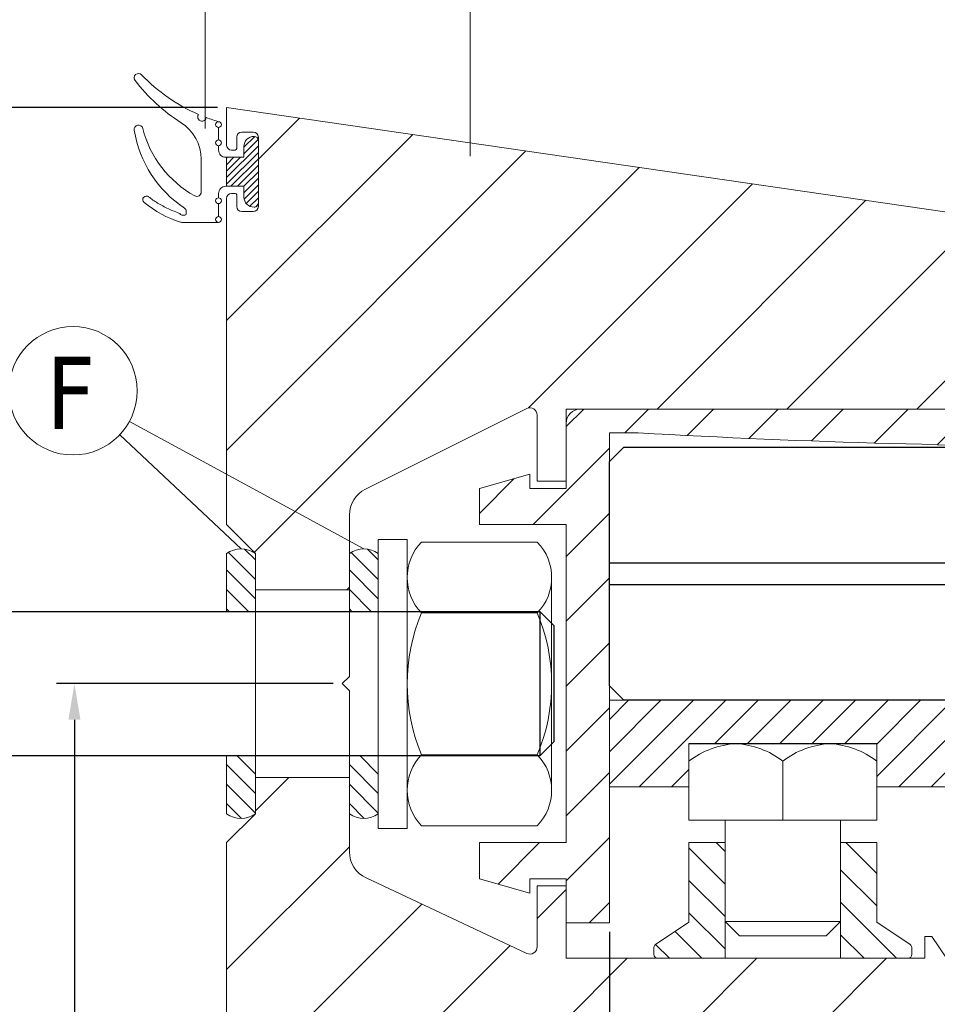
# Model space of a CAD drawing. Header units: millimetres. Extents: x 475 to 4940, y -52 to 2368.
# Tile 4 of 16: x 590 to 653, y 117 to 185. Entities that reach past the tile are written whole.
import ezdxf

# ---------------------------------------------------------------- set-up
doc = ezdxf.new("R2010")
doc.units = ezdxf.units.MM
doc.layers.get('0').update_dxf_attribs({"lineweight": 13})
for name, color, linetype, lineweight in [('DADO FLANGIATO M8', 3, 'Continuous', 9), ('FISSAGGIO M10', 73, 'Continuous', 13), ('GUARNIZIONI', 7, 'Continuous', 9), ('INDICATORI', 7, 'Continuous', 5), ('PENSILINA MINI', 8, 'Continuous', 9), ('PLASTICA REGISTRO TRIANGOLARE MEDIA 75.3', 6, 'Continuous', 9), ('Quote', 5, 'Continuous', 9), ('VITE M8X8', 117, 'Continuous', 9)]:
    doc.layers.add(name, color=color, linetype=linetype, lineweight=lineweight)
doc.layers.add('PLASTICA L PICCOLA', color=1, linetype='Continuous', lineweight=9, true_color=0xff0000)
doc.layers.add('VETRO', color=140, linetype='Continuous')
doc.styles.get("Standard").update_dxf_attribs({"font": 'TAHOMA.TTF'})
doc.styles.add('STANDARD-Tahoma', font='TAHOMA.TTF')
doc.dimstyles.new('Annotativa millimetri', dxfattribs={"dimscale": 0, "dimtxt": 5, "dimasz": 2.5, "dimexe": 1.25, "dimexo": 0.625, "dimtad": 1, "dimtoh": 1, "dimdec": 1, "dimtxsty": 'Standard', "dimcen": 2.5, "dimclrd": 256, "dimclre": 256, "dimclrt": 7, "dimadec": 0, "dimazin": 0, "dimtfac": 1, "dimtdec": 1, "dimtmove": 0, "dimatfit": 3, "dimfxl": 1, "dimarcsym": 0})

# ---------------------------------------------------------------- blocks, each defined once
blk = doc.blocks.new('*D10')
at = {"layer": 'Defpoints', "color": 0}
for p in [(604.266, 179.194), (582.149, 84.324), (604.251, 84.324)]:
    blk.add_point(p, dxfattribs=at)
at = {"layer": 'Quote', "lineweight": -2}
for p, q in [((603.641, 179.194), (580.899, 179.194)), ((582.149, 176.694), (582.149, 119.386)), ((582.149, 86.824), (582.149, 105.301)), ((603.626, 84.324), (580.899, 84.324))]:
    blk.add_line(p, q, dxfattribs=at)
at = {"layer": 'Quote'}
for points in [[(582.565, 176.694), (581.732, 176.694), (582.149, 179.194)], [(581.732, 86.824), (582.565, 86.824), (582.149, 84.324)]]:
    blk.add_solid(points, dxfattribs=at)
at = {"layer": 'Quote', "color": 7, "insert": (582.149, 112.344), "char_height": 5, "attachment_point": 5, "rotation": 90}
blk.add_mtext('94,9', dxfattribs=at)
blk = doc.blocks.new('*D11')
at = {"layer": 'Defpoints', "color": 0}
for p in [(593.737, 139.324), (612.266, 139.324), (604.251, 84.324)]:
    blk.add_point(p, dxfattribs=at)
at = {"layer": 'Quote', "lineweight": -2}
for p, q in [((611.641, 139.324), (592.487, 139.324)), ((593.737, 136.824), (593.737, 115.817)), ((593.737, 86.824), (593.737, 107.832)), ((603.626, 84.324), (592.487, 84.324))]:
    blk.add_line(p, q, dxfattribs=at)
at = {"layer": 'Quote'}
for points in [[(594.154, 136.824), (593.32, 136.824), (593.737, 139.324)], [(593.32, 86.824), (594.154, 86.824), (593.737, 84.324)]]:
    blk.add_solid(points, dxfattribs=at)
at = {"layer": 'Quote', "color": 7, "insert": (593.737, 111.824), "char_height": 5, "attachment_point": 5, "rotation": 90}
blk.add_mtext('55', dxfattribs=at)
blk = doc.blocks.new('*D13')
at = {"layer": 'Defpoints', "color": 0}
for p in [(630.766, 122.779), (714.649, 110.047), (630.766, 66.305)]:
    blk.add_point(p, dxfattribs=at)
at = {"layer": 'Quote', "lineweight": -2}
for p, q in [((630.766, 122.154), (630.766, 65.055)), ((714.649, 109.422), (714.649, 65.055)), ((633.266, 66.305), (661.837, 66.305)), ((712.149, 66.305), (675.897, 66.305))]:
    blk.add_line(p, q, dxfattribs=at)
at = {"layer": 'Quote'}
for points in [[(633.266, 66.722), (633.266, 65.888), (630.766, 66.305)], [(712.149, 65.888), (712.149, 66.722), (714.649, 66.305)]]:
    blk.add_solid(points, dxfattribs=at)
at = {"layer": 'Quote', "color": 7, "insert": (668.867, 66.305), "char_height": 5, "attachment_point": 5}
blk.add_mtext('83,9', dxfattribs=at)
blk = doc.blocks.new('*D21')
at = {"layer": 'Defpoints', "color": 0}
for p in [(604.266, 179.194), (571.674, 58.73), (606.841, 58.73)]:
    blk.add_point(p, dxfattribs=at)
at = {"layer": 'Quote', "lineweight": -2}
for p, q in [((603.641, 179.194), (570.424, 179.194)), ((571.674, 176.694), (571.674, 120.959)), ((571.674, 61.23), (571.674, 103.729)), ((606.216, 58.73), (570.424, 58.73))]:
    blk.add_line(p, q, dxfattribs=at)
at = {"layer": 'Quote'}
for points in [[(572.091, 176.694), (571.257, 176.694), (571.674, 179.194)], [(571.257, 61.23), (572.091, 61.23), (571.674, 58.73)]]:
    blk.add_solid(points, dxfattribs=at)
at = {"layer": 'Quote', "color": 7, "insert": (571.674, 112.344), "char_height": 5, "attachment_point": 5, "rotation": 90}
blk.add_mtext('120,5', dxfattribs=at)

msp = doc.modelspace()

# ---------------------------------------------------------------- hatches: boundary and pattern name
h = msp.add_hatch()
h.set_pattern_fill('ANSI31', color=256, scale=2, style=0)
h.set_pattern_definition([(45, (347.967, -11.034), (-4.49013, 4.49013), [])])
edge = h.paths.add_edge_path()
edge.add_line((606.266, 145.824), (606.266, 148.324))
edge.add_line((606.266, 148.324), (604.266, 150.324))
edge.add_line((604.266, 150.324), (604.266, 172.893))
edge.add_arc((604.616, 172.893), 0.35, 90.00004, 179.99996, ccw=False)
edge.add_line((604.616, 173.243), (604.866, 173.243))
edge.add_arc((604.866, 173.143), 0.1, 0.00008, 89.99992, ccw=False)
edge.add_line((604.966, 173.143), (604.966, 172.343))
edge.add_arc((605.316, 172.343), 0.35, 180.00005, 269.99995)
edge.add_line((605.316, 171.993), (606.116, 171.993))
edge.add_arc((606.116, 172.343), 0.35, 270.00004, 359.99996)
edge.add_line((606.466, 172.343), (606.466, 177.143))
edge.add_arc((606.116, 177.143), 0.35, 0.00002, 89.99998)
edge.add_line((606.116, 177.493), (605.316, 177.493))
edge.add_arc((605.316, 177.143), 0.35, 90.00001, 179.99999)
edge.add_line((604.966, 177.143), (604.966, 176.344))
edge.add_arc((604.866, 176.344), 0.1, 270.00003, 359.99997, ccw=False)
edge.add_line((604.866, 176.244), (604.616, 176.244))
edge.add_arc((604.616, 176.594), 0.35, 180.00007, 269.99993, ccw=False)
edge.add_line((604.266, 176.594), (604.266, 179.194))
edge.add_line((604.266, 179.194), (713.381, 163.355))
edge.add_arc((713.237, 162.365), 1, 0.50002, 81.74042, ccw=False)
edge.add_line((714.237, 162.374), (714.261, 159.627))
edge.add_arc((713.961, 159.624), 0.3, -90.00001, 0.50002, ccw=False)
edge.add_line((713.961, 159.324), (712.306, 159.324))
edge.add_arc((712.306, 159.674), 0.35, 180.00003, 270.00001, ccw=False)
edge.add_line((711.956, 159.674), (711.956, 159.924))
edge.add_arc((712.056, 159.924), 0.1, 90.00002, 180.00002, ccw=False)
edge.add_line((712.056, 160.024), (712.856, 160.024))
edge.add_arc((712.856, 160.374), 0.35, 270.00002, 360.00002)
edge.add_line((713.206, 160.374), (713.206, 161.174))
edge.add_arc((712.856, 161.174), 0.35, 0.00002, 90.00002)
edge.add_line((712.856, 161.524), (708.056, 161.524))
edge.add_arc((708.056, 161.174), 0.35, 90.00002, 180.00002)
edge.add_line((707.706, 161.174), (707.706, 160.374))
edge.add_arc((708.056, 160.374), 0.35, 180.00003, 270.00001)
edge.add_line((708.056, 160.024), (708.855, 160.024))
edge.add_arc((708.855, 159.924), 0.1, 0.00003, 90.00001, ccw=False)
edge.add_line((708.955, 159.924), (708.955, 159.674))
edge.add_arc((708.605, 159.674), 0.35, -89.99997, 0.00001, ccw=False)
edge.add_line((708.605, 159.324), (706.105, 159.322))
edge.add_arc((706.105, 159.022), 0.3, 90.00005, 180.00002)
edge.add_line((705.805, 159.022), (705.805, 158.324))
edge.add_line((705.805, 158.324), (627.766, 158.324))
edge.add_line((627.766, 158.324), (627.766, 153.324))
edge.add_line((627.766, 153.324), (625.766, 153.324))
edge.add_line((625.766, 153.324), (625.766, 157.912))
edge.add_arc((625.266, 157.912), 0.5, 360, 476.54593)
edge.add_line((625.043, 158.359), (613.872, 152.778))
edge.add_arc((614.766, 150.989), 2, 116.54593, 180)
edge.add_line((612.766, 150.989), (612.766, 145.824))
edge.add_line((612.766, 132.824), (612.766, 127.694))
edge.add_arc((614.766, 127.694), 2, 180, 244.86576)
edge.add_line((613.917, 125.883), (625.054, 120.658))
edge.add_arc((625.267, 121.111), 0.5, 244.86576, 360.00634)
edge.add_line((625.767, 121.111), (625.766, 125.324))
edge.add_line((625.766, 125.324), (627.766, 125.324))
edge.add_line((627.766, 125.324), (627.766, 120.324))
edge.add_line((627.766, 120.324), (652.584, 120.324))
edge.add_line((652.584, 120.324), (652.584, 121.824))
edge.add_line((652.584, 121.824), (653.084, 121.824))
edge.add_line((653.084, 121.824), (654.094, 120.324))
edge.add_line((654.094, 120.324), (676.375, 120.324))
edge.add_line((676.375, 120.324), (677.384, 121.824))
edge.add_line((677.384, 121.824), (677.884, 121.824))
edge.add_line((677.884, 121.824), (677.884, 120.324))
edge.add_line((677.884, 120.324), (697.884, 120.324))
edge.add_line((697.884, 120.324), (697.884, 121.824))
edge.add_line((697.884, 121.824), (698.384, 121.824))
edge.add_line((698.384, 121.824), (699.394, 120.324))
edge.add_line((699.394, 120.324), (699.394, 118.122))
edge.add_line((699.394, 118.122), (704.235, 118.122))
edge.add_line((704.235, 118.122), (704.287, 118.127))
edge.add_line((704.287, 118.127), (704.903, 118.235))
edge.add_line((704.903, 118.235), (704.985, 118.239))
edge.add_line((704.985, 118.239), (707.286, 118.009))
edge.add_arc((707.261, 117.76), 0.25, -90, 84.29294, ccw=False)
edge.add_line((707.261, 117.51), (707.261, 109.91))
edge.add_arc((707.261, 109.66), 0.25, -84.29294, 90, ccw=False)
edge.add_line((707.286, 109.411), (704.985, 109.181))
edge.add_line((704.985, 109.181), (704.903, 109.184))
edge.add_line((704.903, 109.184), (704.287, 109.293))
edge.add_line((704.287, 109.293), (704.235, 109.297))
edge.add_line((704.235, 109.297), (699.394, 109.297))
edge.add_line((699.394, 109.297), (699.399, 107.095))
edge.add_line((699.399, 107.095), (604.251, 84.324))
edge.add_line((604.251, 84.324), (604.262, 128.325))
edge.add_line((604.262, 128.325), (606.266, 130.324))
edge.add_line((606.266, 130.324), (606.266, 132.824))
edge.add_line((612.766, 132.824), (606.266, 132.824))
edge.add_line((612.766, 145.824), (606.266, 145.824))
h = msp.add_hatch()
h.set_pattern_fill('ANSI31', color=256, scale=2, style=0)
edge = h.paths.add_edge_path()
edge.add_line((706.588, 131.798), (706.588, 134.198))
edge.add_arc((707.088, 134.198), 0.5, 90, 180.00001, ccw=False)
edge.add_line((707.088, 134.698), (708.688, 134.698))
edge.add_arc((708.688, 134.348), 0.35, 0.00008, 89.9999, ccw=False)
edge.add_line((709.038, 134.348), (709.038, 134.098))
edge.add_arc((708.938, 134.098), 0.1, 270.00018, 359.99993, ccw=False)
edge.add_line((708.938, 133.998), (708.138, 133.998))
edge.add_arc((708.138, 133.648), 0.35, 90.00008, 179.99996)
edge.add_line((707.788, 133.648), (707.788, 132.848))
edge.add_arc((708.138, 132.848), 0.35, 180.00006, 269.99992)
edge.add_line((708.138, 132.498), (712.938, 132.498))
edge.add_arc((712.938, 132.848), 0.35, 270.00008, 359.99997)
edge.add_line((713.288, 132.848), (713.288, 133.648))
edge.add_arc((712.938, 133.648), 0.35, 0.00006, 89.99994)
edge.add_line((712.938, 133.998), (712.139, 133.998))
edge.add_arc((712.139, 134.098), 0.1, 180.00005, 269.99986, ccw=False)
edge.add_line((712.039, 134.098), (712.039, 134.348))
edge.add_arc((712.389, 134.348), 0.35, 90.00005, 179.99996, ccw=False)
edge.add_line((712.389, 134.698), (714.149, 134.698))
edge.add_arc((714.149, 134.198), 0.5, -0.00005, 90.00008, ccw=False)
edge.add_line((714.649, 134.198), (714.649, 109.089))
edge.add_arc((711.649, 109.089), 3, -65.81508, 0, ccw=False)
edge.add_line((712.879, 106.352), (685.638, 94.118))
edge.add_arc((685.433, 94.574), 0.5, 204.18487, 294.18488, ccw=False)
edge.add_line((684.977, 94.369), (684.69, 95.008))
edge.add_arc((684.416, 94.885), 0.3, 24.18495, 114.18498)
edge.add_line((684.293, 95.159), (683.016, 94.585))
edge.add_arc((682.893, 94.859), 0.3, 204.1849, 294.18486, ccw=False)
edge.add_line((682.62, 94.736), (681.718, 96.743))
edge.add_line((681.718, 96.743), (680.312, 97.818))
edge.add_arc((680.494, 98.056), 0.3, 114.18499, 232.59837, ccw=False)
edge.add_line((680.371, 98.33), (680.899, 98.567))
edge.add_line((680.899, 98.567), (680.197, 100.129))
edge.add_arc((679.741, 99.924), 0.5, 24.18488, 103.45911)
edge.add_line((679.625, 100.41), (668.314, 97.703))
edge.add_line((668.314, 97.703), (667.711, 98.073))
edge.add_line((667.711, 98.073), (667.342, 97.471))
edge.add_line((667.342, 97.471), (661.808, 96.146))
edge.add_arc((661.924, 95.66), 0.5, 103.45909, 204.1849)
edge.add_line((661.468, 95.455), (663.567, 90.783))
edge.add_line((663.567, 90.783), (664.094, 91.02))
edge.add_arc((664.217, 90.746), 0.3, -4.22849, 114.18485, ccw=False)
edge.add_line((664.517, 90.724), (664.386, 88.959))
edge.add_line((664.386, 88.959), (665.287, 86.952))
edge.add_arc((665.014, 86.829), 0.3, -65.81501, 24.18484, ccw=False)
edge.add_line((665.137, 86.555), (663.859, 85.982))
edge.add_arc((663.982, 85.708), 0.3, 114.18494, 204.18485)
edge.add_line((663.709, 85.585), (663.995, 84.946))
edge.add_arc((663.539, 84.742), 0.5, -65.81497, 24.1849, ccw=False)
edge.add_line((663.744, 84.286), (606.841, 58.73))
edge.add_line((606.841, 58.73), (606.227, 60.099))
edge.add_arc((606.5, 60.222), 0.3, 114.18494, 204.18491, ccw=False)
edge.add_line((606.377, 60.495), (661.821, 85.395))
edge.add_arc((661.698, 85.669), 0.3, 294.18505, 384.18487)
edge.add_line((661.972, 85.792), (661.603, 86.613))
edge.add_arc((661.877, 86.735), 0.3, 114.18494, 204.18495, ccw=False)
edge.add_line((661.754, 87.009), (662.757, 87.46))
edge.add_arc((662.634, 87.733), 0.3, 294.1849, 384.18485)
edge.add_line((662.908, 87.856), (659.183, 96.149))
edge.add_arc((660.096, 96.559), 1, 103.45904, 204.1849, ccw=False)
edge.add_line((659.863, 97.532), (680.817, 102.547))
edge.add_arc((680.887, 102.255), 0.3, 24.18493, 103.45916, ccw=False)
edge.add_line((681.161, 102.378), (683.524, 97.115))
edge.add_arc((683.798, 97.238), 0.3, 204.18497, 294.18495)
edge.add_line((683.921, 96.964), (684.924, 97.415))
edge.add_arc((685.047, 97.141), 0.3, 24.18485, 114.18486, ccw=False)
edge.add_line((685.321, 97.264), (685.689, 96.443))
edge.add_arc((685.963, 96.566), 0.3, 204.18493, 294.18496)
edge.add_line((686.086, 96.293), (708.867, 106.524))
edge.add_arc((708.744, 106.797), 0.3, 294.18483, 450.00004)
edge.add_line((708.744, 107.097), (700.595, 107.097))
edge.add_line((700.595, 107.097), (700.595, 107.997))
edge.add_arc((700.295, 107.997), 0.3, 360, 450.00004)
edge.add_line((700.295, 108.297), (699.595, 108.297))
edge.add_line((699.595, 108.297), (699.595, 108.691))
edge.add_line((699.595, 108.691), (700.579, 109.336))
edge.add_arc((700.744, 109.085), 0.3, 44.99997, 123.23599, ccw=False)
edge.add_arc((701.168, 109.509), 0.3, 225.00003, 315.00006)
edge.add_arc((701.592, 109.085), 0.3, 44.99997, 134.99994, ccw=False)
edge.add_arc((702.017, 109.509), 0.3, 225.00003, 315.00004)
edge.add_arc((702.441, 109.085), 0.3, 45, 134.99996, ccw=False)
edge.add_arc((702.865, 109.509), 0.3, 225, 315.00005)
edge.add_arc((703.289, 109.085), 0.3, 45.00003, 134.99994, ccw=False)
edge.add_arc((703.714, 109.509), 0.3, 224.99999, 314.99999)
edge.add_line((703.926, 109.297), (704.138, 109.385))
edge.add_arc((704.138, 109.085), 0.3, 0.00004, 90, ccw=False)
edge.add_line((704.438, 109.085), (704.438, 108.297))
edge.add_line((704.438, 108.297), (712.349, 108.297))
edge.add_arc((712.349, 108.797), 0.5, 270.00003, 359.99997)
edge.add_line((712.849, 108.797), (712.849, 119.122))
edge.add_arc((712.449, 119.122), 0.4, 0.00003, 180)
edge.add_line((712.049, 119.122), (704.438, 119.122))
edge.add_line((704.438, 119.122), (704.438, 118.334))
edge.add_arc((704.138, 118.334), 0.3, -90, 0.00002, ccw=False)
edge.add_line((704.138, 118.034), (703.926, 118.122))
edge.add_arc((703.714, 117.91), 0.3, 45, 134.99997)
edge.add_arc((703.289, 118.334), 0.3, 224.99997, 315.00003, ccw=False)
edge.add_arc((702.865, 117.91), 0.3, 45.00003, 135)
edge.add_arc((702.441, 118.334), 0.3, 225, 315, ccw=False)
edge.add_arc((702.017, 117.91), 0.3, 45, 135.00004)
edge.add_arc((701.592, 118.334), 0.3, 225.00004, 314.99995, ccw=False)
edge.add_arc((701.168, 117.91), 0.3, 44.99997, 135.00002)
edge.add_arc((700.744, 118.334), 0.3, 236.7641, 314.99997, ccw=False)
edge.add_line((700.579, 118.084), (699.53, 118.771))
edge.add_arc((699.694, 119.022), 0.3, 89.99988, 236.76402, ccw=False)
edge.add_line((699.694, 119.322), (700.295, 119.322))
edge.add_arc((700.295, 119.622), 0.3, 270.00004, 359.99631)
edge.add_line((700.595, 119.622), (700.595, 120.322))
edge.add_line((700.595, 120.322), (712.549, 120.322))
edge.add_arc((712.549, 120.622), 0.3, 270.00007, 360.00002)
edge.add_line((712.849, 120.622), (712.849, 130.998))
edge.add_arc((712.549, 130.998), 0.3, 0.00004, 90)
edge.add_line((712.549, 131.298), (711.094, 131.298))
edge.add_line((711.094, 131.298), (710.894, 131.498))
edge.add_line((710.894, 131.498), (710.694, 131.298))
edge.add_line((710.694, 131.298), (708.944, 131.298))
edge.add_line((708.944, 131.298), (708.644, 131.598))
edge.add_line((708.644, 131.598), (708.344, 131.298))
edge.add_line((708.344, 131.298), (707.088, 131.298))
edge.add_arc((707.088, 131.798), 0.5, 180.00004, 269.99997, ccw=False)
at = {"layer": 'DADO FLANGIATO M8'}
h = msp.add_hatch(dxfattribs=at)
h.set_pattern_fill('ANSI31', color=256, scale=0.5, angle=90, style=0)
h.set_pattern_definition([(135, (1117.8258, 295.2195), (-1.122532, -1.122532), [])])
h.paths.add_polyline_path([(633.967, 121.285), (636.267, 122.821), (636.267, 128.32), (638.767, 128.321), (638.767, 120.324), (634.135, 120.324, 0.745181), (634.219, 120.811, -0.210261), (634.002, 120.816, -0.58341)])
h.paths.add_polyline_path([(646.767, 120.324), (646.767, 128.323), (649.267, 128.324), (649.267, 122.821), (651.567, 121.285, -0.589752), (651.527, 120.814, -0.196777), (651.322, 120.807, 0.798306), (651.432, 120.324)])
h.paths.add_polyline_path([(651.432, 120.323, -0.798306), (651.322, 120.807, 0.196777), (651.527, 120.814, -0.825541)])
h.paths.add_polyline_path([(651.432, 120.323, 0.825541), (651.527, 120.814, 0.589752), (651.567, 121.285), (651.687, 121.205), (651.687, 120.324)])
h.paths.add_polyline_path([(634.061, 120.326, -0.74529), (634.002, 120.816, 0.210261), (634.219, 120.811, -0.745181), (634.135, 120.324), (634.09, 120.324)])
h.paths.add_polyline_path([(633.847, 120.34), (633.847, 121.205), (633.967, 121.285, 0.58341), (634.002, 120.816, 0.74529), (634.061, 120.326)])
at = {"layer": 'GUARNIZIONI'}
h = msp.add_hatch(dxfattribs=at)
h.set_pattern_fill('ANSI31', color=256, scale=0.1, angle=180, style=0, pattern_type=2)
h.set_pattern_definition([(225, (651.79768, 294.6083), (-0.2245064, 0.2245064), [])])
h.paths.add_polyline_path([(604.266, 173.743), (604.266, 175.743), (605.466, 175.743), (605.466, 176.493), (605.466, 176.509), (605.467, 176.525), (605.468, 176.54), (605.469, 176.556), (605.471, 176.572), (605.473, 176.588), (605.475, 176.605), (605.478, 176.621), (605.481, 176.637), (605.485, 176.653), (605.489, 176.67), (605.493, 176.686), (605.498, 176.702), (605.503, 176.719), (605.509, 176.735), (605.515, 176.751), (605.522, 176.767), (605.529, 176.783), (605.536, 176.799), (605.544, 176.815), (605.553, 176.831), (605.561, 176.846), (605.571, 176.861), (605.58, 176.876), (605.59, 176.891), (605.601, 176.906), (605.611, 176.92), (605.623, 176.935), (605.634, 176.948), (605.646, 176.962), (605.658, 176.975), (605.671, 176.988), (605.684, 177.001), (605.697, 177.013), (605.711, 177.025), (605.725, 177.037), (605.739, 177.048), (605.753, 177.059), (605.768, 177.069), (605.783, 177.079), (605.798, 177.089), (605.813, 177.098), (605.829, 177.107), (605.845, 177.115), (605.86, 177.123), (605.876, 177.131), (605.892, 177.138), (605.908, 177.144), (605.925, 177.15), (605.941, 177.156), (605.957, 177.161), (605.973, 177.166), (605.99, 177.171), (606.006, 177.175), (606.022, 177.178), (606.039, 177.182), (606.055, 177.184), (606.071, 177.187), (606.087, 177.189), (606.103, 177.191), (606.119, 177.192), (606.135, 177.193), (606.151, 177.193), (606.166, 177.193), (606.173, 177.193), (606.179, 177.193), (606.186, 177.193), (606.193, 177.192), (606.2, 177.191), (606.207, 177.191), (606.214, 177.19), (606.221, 177.188), (606.228, 177.187), (606.235, 177.185), (606.242, 177.184), (606.249, 177.182), (606.256, 177.18), (606.263, 177.177), (606.27, 177.175), (606.276, 177.172), (606.283, 177.169), (606.29, 177.166), (606.297, 177.163), (606.304, 177.16), (606.311, 177.156), (606.317, 177.153), (606.324, 177.149), (606.33, 177.144), (606.337, 177.14), (606.343, 177.136), (606.349, 177.131), (606.355, 177.126), (606.361, 177.121), (606.367, 177.116), (606.373, 177.111), (606.378, 177.105), (606.384, 177.1), (606.389, 177.094), (606.394, 177.088), (606.399, 177.082), (606.404, 177.076), (606.408, 177.07), (606.413, 177.064), (606.417, 177.058), (606.421, 177.051), (606.425, 177.044), (606.429, 177.038), (606.433, 177.031), (606.436, 177.024), (606.439, 177.018), (606.442, 177.011), (606.445, 177.004), (606.448, 176.997), (606.45, 176.99), (606.452, 176.983), (606.454, 176.976), (606.456, 176.969), (606.458, 176.962), (606.46, 176.955), (606.461, 176.948), (606.462, 176.941), (606.463, 176.934), (606.464, 176.927), (606.465, 176.92), (606.465, 176.913), (606.466, 176.907), (606.466, 176.9), (606.466, 176.893), (606.466, 172.593), (606.466, 172.587), (606.466, 172.58), (606.465, 172.573), (606.465, 172.566), (606.464, 172.56), (606.463, 172.553), (606.462, 172.546), (606.461, 172.539), (606.46, 172.532), (606.458, 172.525), (606.456, 172.518), (606.454, 172.511), (606.452, 172.504), (606.45, 172.497), (606.448, 172.49), (606.445, 172.483), (606.442, 172.476), (606.439, 172.469), (606.436, 172.462), (606.433, 172.456), (606.429, 172.449), (606.425, 172.442), (606.421, 172.436), (606.417, 172.429), (606.413, 172.423), (606.408, 172.417), (606.404, 172.41), (606.399, 172.404), (606.394, 172.398), (606.389, 172.392), (606.384, 172.387), (606.378, 172.381), (606.373, 172.376), (606.367, 172.371), (606.361, 172.365), (606.355, 172.36), (606.349, 172.356), (606.343, 172.351), (606.337, 172.347), (606.33, 172.342), (606.324, 172.338), (606.317, 172.334), (606.311, 172.33), (606.304, 172.327), (606.297, 172.323), (606.29, 172.32), (606.283, 172.317), (606.276, 172.314), (606.27, 172.312), (606.263, 172.309), (606.256, 172.307), (606.249, 172.305), (606.242, 172.303), (606.235, 172.301), (606.228, 172.3), (606.221, 172.298), (606.214, 172.297), (606.207, 172.296), (606.2, 172.295), (606.193, 172.295), (606.186, 172.294), (606.179, 172.294), (606.173, 172.293), (606.166, 172.293), (606.151, 172.294), (606.135, 172.294), (606.119, 172.295), (606.103, 172.296), (606.087, 172.298), (606.071, 172.3), (606.055, 172.302), (606.039, 172.305), (606.022, 172.308), (606.006, 172.312), (605.99, 172.316), (605.973, 172.32), (605.957, 172.325), (605.941, 172.331), (605.925, 172.336), (605.908, 172.343), (605.892, 172.349), (605.876, 172.356), (605.86, 172.364), (605.845, 172.372), (605.829, 172.38), (605.813, 172.389), (605.798, 172.398), (605.783, 172.407), (605.768, 172.417), (605.753, 172.428), (605.739, 172.439), (605.725, 172.45), (605.711, 172.461), (605.697, 172.473), (605.684, 172.486), (605.671, 172.498), (605.658, 172.511), (605.646, 172.525), (605.634, 172.538), (605.623, 172.552), (605.611, 172.566), (605.601, 172.581), (605.59, 172.595), (605.58, 172.61), (605.571, 172.625), (605.561, 172.641), (605.553, 172.656), (605.544, 172.672), (605.536, 172.688), (605.529, 172.704), (605.522, 172.72), (605.515, 172.736), (605.509, 172.752), (605.503, 172.768), (605.498, 172.784), (605.493, 172.801), (605.489, 172.817), (605.485, 172.833), (605.481, 172.85), (605.478, 172.866), (605.475, 172.882), (605.473, 172.898), (605.471, 172.914), (605.469, 172.93), (605.468, 172.946), (605.467, 172.962), (605.466, 172.978), (605.466, 172.993), (605.466, 173.743)], flags=0)
h = msp.add_hatch(dxfattribs=at)
h.set_pattern_fill('ANSI31', color=256, scale=0.3, angle=270, style=0)
h.set_pattern_definition([(315, (-116.1039, 204.813), (0.6735192, 0.6735192), [])])
h.paths.add_polyline_path([(606.266, 148.324), (606.266, 144.324), (604.266, 144.324), (604.266, 148.324, -0.327803)])
h.paths.add_polyline_path([(606.266, 134.324), (606.266, 130.324, -0.327803), (604.266, 130.324), (604.266, 134.324)])
h = msp.add_hatch(dxfattribs=at)
h.set_pattern_fill('ANSI31', color=256, scale=0.3, angle=270, style=0)
h.set_pattern_definition([(315, (-107.6039, 204.813), (0.6735192, 0.6735192), [])])
h.paths.add_polyline_path([(614.766, 148.324), (614.766, 144.324), (612.766, 144.324), (612.766, 148.324, -0.327803)])
h.paths.add_polyline_path([(614.766, 134.324), (614.766, 130.324, -0.327803), (612.766, 130.324), (612.766, 134.324)])
at = {"layer": 'PLASTICA L PICCOLA'}
h = msp.add_hatch(dxfattribs=at)
h.set_pattern_fill('ANSI31', color=256, style=0)
h.set_pattern_definition([(45, (356.3467, 24.882), (-2.245064, 2.245064), [])])
edge = h.paths.add_edge_path()
edge.add_line((630.766, 156.675), (632.763, 156.675))
edge.add_arc((667.727, 780.113), 624.417, 266.790011, 273.196376)
edge.add_arc((702.516, 157.166), 0.5, 273.19739, 359.99999)
edge.add_line((703.016, 157.166), (703.016, 158.319))
edge.add_line((703.016, 158.319), (628.767, 158.324))
edge.add_arc((628.764, 157.326), 0.999, 89.83326, 179.98529)
edge.add_line((627.766, 157.326), (627.766, 152.827))
edge.add_line((627.766, 152.827), (625.266, 152.827))
edge.add_line((625.266, 152.827), (625.266, 153.827))
edge.add_line((625.266, 153.827), (621.766, 152.827))
edge.add_line((621.766, 152.827), (621.766, 150.327))
edge.add_line((621.766, 150.327), (627.766, 150.327))
edge.add_line((627.766, 150.327), (627.766, 128.325))
edge.add_line((627.766, 128.325), (621.766, 128.325))
edge.add_line((621.766, 128.325), (621.766, 125.825))
edge.add_line((621.766, 125.825), (625.266, 124.825))
edge.add_line((625.266, 124.825), (625.266, 125.825))
edge.add_line((625.266, 125.825), (627.766, 125.825))
edge.add_line((627.766, 125.825), (627.766, 122.779))
edge.add_line((627.766, 122.779), (630.766, 122.779))
edge.add_line((630.766, 122.779), (630.766, 156.675))
at = {"layer": 'PLASTICA REGISTRO TRIANGOLARE MEDIA 75.3'}
h = msp.add_hatch(dxfattribs=at)
h.set_pattern_fill('ANSI31', color=256, scale=0.5, style=0)
h.paths.add_polyline_path([(654.766, 138.174), (654.766, 132.174), (649.266, 132.174), (649.266, 135.174), (636.266, 135.174), (636.266, 132.174), (630.766, 132.174), (630.766, 138.174)])
h.paths.add_polyline_path([(700.066, 132.174), (697.066, 132.174), (697.066, 138.174), (700.066, 138.174)])

# ---------------------------------------------------------------- linework, layer by layer
for p, q in [((602.774, 193.723, -407.663), (602.774, 177.735, -407.663)), ((621.116, 193.723, -407.663), (621.116, 175.827, -407.663)), ((597.542, 157.467, -407.663), (613.761, 148.652, -407.663)), ((605.27, 148.652, -407.663), (596.875, 156.545, -407.663))]:
    msp.add_line(p, q)
at = {"layer": 'DADO FLANGIATO M8', "elevation": -407.663}
msp.add_lwpolyline([(646.766, 128.324), (649.267, 128.324), (649.267, 122.821), (651.571, 121.282, -0.248994), (651.687, 121.057), (651.687, 120.588, -0.413219), (651.443, 120.324), (634.09, 120.324), (634.061, 120.326, -0.374493), (633.847, 120.588), (633.847, 121.057, -0.248989), (633.963, 121.282), (636.267, 122.821)], format="xyb", dxfattribs=at)
for points in [[(636.267, 122.821), (636.267, 128.324), (638.766, 128.324)], [(638.767, 120.324), (638.767, 128.324)], [(646.767, 120.324), (646.767, 128.323)]]:
    msp.add_lwpolyline(points, dxfattribs=at)
at = {"layer": 'FISSAGGIO M10'}
msp.add_line((626.766, 131.944, -407.663), (626.766, 146.666, -407.663), dxfattribs=at)
at = {"layer": 'FISSAGGIO M10', "linetype": 'ByBlock', "lineweight": -2}
for p, q in [((497.936, 144.324, -407.663), (625.936, 144.324, -407.663)), ((625.936, 134.324, -407.663), (497.936, 134.324, -407.663))]:
    msp.add_line(p, q, dxfattribs=at)
at = {"layer": 'FISSAGGIO M10'}
msp.add_lwpolyline([(614.766, 149.305), (614.766, 129.305), (616.766, 129.305), (616.766, 149.305)], close=True, dxfattribs=at)
for points in [[(617.766, 149.12, 0.407541), (617.766, 144.212, -0.407541)], [(617.766, 134.398), (625.766, 134.398, 0.203771), (625.766, 144.212), (617.766, 144.212, 0.203771)]]:
    msp.add_lwpolyline(points, format="xyb", close=True, dxfattribs=at)
for points in [[(625.766, 144.212, 0.407541), (625.766, 149.12), (617.766, 149.12)], [(617.766, 134.398, 0.407541), (617.766, 129.49), (625.766, 129.49, 0.407541), (625.766, 134.398)]]:
    msp.add_lwpolyline(points, format="xyb", dxfattribs=at)
at = {"layer": 'FISSAGGIO M10', "linetype": 'ByBlock', "lineweight": -2}
msp.add_lwpolyline([(626.936, 143.324), (625.936, 144.324), (625.936, 134.324), (626.936, 135.324)], close=True, dxfattribs=at)
at = {"layer": 'FISSAGGIO M10'}
msp.add_polyline3d([(616.766, 144.212, -407.663), (616.766, 146.666, -407.663), (616.766, 131.944, -407.663)], dxfattribs=at)
at = {"layer": 'GUARNIZIONI', "elevation": -407.663}
for points in [[(603.764, 178.198, -0.019793), (602.862, 178.495, -1.249428), (602.319, 178.714, -0.100892), (598.383, 181.451, 0.948964), (597.929, 181.06, 0.086545), (601.123, 178.138, -0.25605), (602.509, 175.61), (602.509, 175.61), (602.509, 173.342, -0.570725), (602.064, 173.079, -0.207461), (598.464, 177.737, 0.957196), (597.875, 177.615, 0.209102), (601.354, 172.23, -0.251604), (601.466, 172.022), (601.466, 171.842, -0.40996), (601.366, 171.743), (601.366, 171.743), (601.166, 171.743), (601.166, 171.743, -0.255513), (601.082, 171.789, 0.161143), (600.96, 171.888), (600.865, 171.924), (600.757, 171.966), (600.65, 172.008), (600.545, 172.051), (600.441, 172.095), (600.339, 172.14), (600.238, 172.186), (600.139, 172.232), (600.042, 172.279), (599.947, 172.327), (599.853, 172.376), (599.761, 172.425), (599.67, 172.475), (599.582, 172.526), (599.495, 172.577), (599.41, 172.629), (599.328, 172.682), (599.247, 172.735), (599.168, 172.789), (599.091, 172.843), (599.016, 172.898), (598.943, 172.953), (598.873, 173.009, 0.995684), (598.558, 172.621, 0.095029), (601.075, 171.257, 0.076834), (601.166, 171.243), (603.709, 171.243)], [(603.709, 176.543), (603.709, 176.243, 0.414214), (604.209, 175.743), (604.266, 175.743), (604.266, 173.743), (604.209, 173.743, 0.414214), (603.709, 173.243), (603.709, 172.943)]]:
    msp.add_lwpolyline(points, format="xyb", dxfattribs=at)
for points in [[(603.709, 177.806), (603.709, 176.943)], [(606.466, 172.593), (606.466, 176.893)], [(603.709, 172.543), (603.709, 171.643)]]:
    msp.add_lwpolyline(points, dxfattribs=at)
at = {"layer": 'GUARNIZIONI', "linetype": 'Continuous', "elevation": -407.663}
msp.add_lwpolyline([(606.166, 172.293, -0.414214), (605.466, 172.993), (605.466, 172.993), (605.466, 173.743), (604.266, 173.743), (604.266, 175.743), (605.466, 175.743), (605.466, 176.493), (605.466, 176.493, -0.414214), (606.166, 177.193, -0.414213), (606.466, 176.893), (606.466, 172.593, -0.414214), (606.166, 172.293)], format="xyb", dxfattribs=at)
at = {"layer": 'GUARNIZIONI', "color": 0, "elevation": -407.663}
for points in [[(606.266, 148.324, 0.327803), (604.266, 148.324), (604.266, 144.324), (606.266, 144.324), (606.266, 148.324)], [(614.766, 148.324, 0.327803), (612.766, 148.324), (612.766, 144.324), (614.766, 144.324), (614.766, 148.324)], [(606.266, 130.324, -0.327803), (604.266, 130.324), (604.266, 134.324), (606.266, 134.324), (606.266, 130.324)], [(614.766, 130.324, -0.327803), (612.766, 130.324), (612.766, 134.324), (614.766, 134.324), (614.766, 130.324)]]:
    msp.add_lwpolyline(points, format="xyb", dxfattribs=at)
at = {"layer": 'GUARNIZIONI'}
for centre in [(603.709, 178.006, -407.663), (603.709, 176.743, -407.663), (603.709, 172.743, -407.663), (603.709, 171.443, -407.663)]:
    msp.add_circle(centre, 0.2, dxfattribs=at)
at = {"layer": 'INDICATORI', "color": 0}
msp.add_circle((593.639, 159.588, -407.663), 4.442, dxfattribs=at)
at = {"layer": 'PENSILINA MINI'}
for p, q in [((612.766, 145.824, -815.325), (606.266, 145.824, -815.325)), ((612.766, 132.824, -815.325), (606.266, 132.824, -815.325))]:
    msp.add_line(p, q, dxfattribs=at)
for points in [[(604.251, 84.324), (604.262, 128.325), (606.266, 130.324), (606.266, 148.324), (604.266, 150.324), (604.266, 172.893, -0.414213), (604.616, 173.243), (604.866, 173.243, -0.414213), (604.966, 173.143), (604.966, 172.343, 0.414213), (605.316, 171.993), (606.116, 171.993, 0.414213), (606.466, 172.343), (606.466, 177.143, 0.414213), (606.116, 177.493), (605.316, 177.493, 0.414213), (604.966, 177.143), (604.966, 176.344, -0.414213), (604.866, 176.244), (604.616, 176.244, -0.414213), (604.266, 176.594), (604.266, 179.194), (713.381, 163.355, -0.370112)], [(606.266, 145.824), (606.266, 148.324), (604.266, 150.324), (604.266, 172.893, -0.414213), (604.616, 173.243), (604.866, 173.243, -0.414213), (604.966, 173.143), (604.966, 172.343, 0.414213), (605.316, 171.993), (606.116, 171.993, 0.414213), (606.466, 172.343), (606.466, 177.143, 0.414213), (606.116, 177.493), (605.316, 177.493, 0.414213), (604.966, 177.143), (604.966, 176.344, -0.414213), (604.866, 176.244), (604.616, 176.244, -0.414213), (604.266, 176.594), (604.266, 179.194), (713.381, 163.355, -0.370112)], [(705.805, 158.324), (627.766, 158.324), (627.766, 153.324), (625.766, 153.324), (625.766, 157.912, 0.557427), (625.043, 158.359), (613.872, 152.778, 0.284169), (612.766, 150.989), (612.766, 139.824), (612.266, 139.324), (612.766, 138.824), (612.766, 127.694, 0.290838), (613.917, 125.883), (625.054, 120.658, 0.549417), (625.767, 121.111), (625.766, 125.324), (627.766, 125.324), (627.766, 120.324), (652.584, 120.324), (652.584, 121.824), (653.084, 121.824), (654.094, 120.324)], [(705.805, 158.324), (627.766, 158.324), (627.766, 153.324), (625.766, 153.324), (625.766, 157.912, 0.557427), (625.043, 158.359), (613.872, 152.778, 0.284169), (612.766, 150.989), (612.766, 145.824)], [(612.766, 132.824), (612.766, 127.694, 0.290838), (613.917, 125.883), (625.054, 120.658, 0.549417), (625.767, 121.111), (625.766, 125.324), (627.766, 125.324), (627.766, 120.324), (652.584, 120.324), (652.584, 121.824), (653.084, 121.824), (654.094, 120.324)]]:
    msp.add_lwpolyline(points, format="xyb", dxfattribs=at)
msp.add_lwpolyline([(604.251, 84.324), (604.262, 128.325), (606.266, 130.324), (606.266, 132.824)], dxfattribs=at)
at = {"layer": 'PLASTICA L PICCOLA'}
msp.add_lwpolyline([(630.766, 156.675), (632.763, 156.675, 0.02796), (702.544, 156.667, 0.397961), (703.016, 157.166), (703.016, 158.319), (628.767, 158.324, 0.414991), (627.766, 157.326), (627.766, 152.827), (625.266, 152.827), (625.266, 153.827), (621.766, 152.827), (621.766, 150.327), (627.766, 150.327), (627.766, 128.325), (621.766, 128.325), (621.766, 125.825), (625.266, 124.825), (625.266, 125.825), (627.766, 125.825), (627.766, 122.779), (630.766, 122.779)], format="xyb", close=True, dxfattribs=at)
at = {"layer": 'PLASTICA REGISTRO TRIANGOLARE MEDIA 75.3'}
msp.add_lwpolyline([(654.766, 138.174), (654.766, 132.174), (649.266, 132.174), (649.266, 135.174), (636.266, 135.174), (636.266, 132.174), (630.766, 132.174), (630.766, 138.174)], close=True, dxfattribs=at)
at = {"layer": 'VETRO'}
for p, q in [((630.766, 147.678, -407.663), (804.421, 147.678, -407.663)), ((630.766, 146.193, -407.663), (804.421, 146.193, -407.663))]:
    msp.add_line(p, q, dxfattribs=at)
at = {"layer": 'VETRO', "elevation": -815.325}
msp.add_lwpolyline([(804.421, 138.176), (631.766, 138.176), (630.766, 139.176), (630.766, 154.696), (631.766, 155.696), (804.421, 155.696)], dxfattribs=at)
at = {"layer": 'VITE M8X8'}
for p, q in [((639.516, 135.165, -407.663), (636.266, 135.165, -407.663)), ((636.266, 133.961, -407.663), (636.266, 135.165, -407.663)), ((646.016, 135.165, -407.663), (639.516, 135.165, -407.663)), ((649.266, 135.165, -407.663), (646.016, 135.165, -407.663)), ((649.266, 135.165, -407.663), (649.266, 133.961, -407.663)), ((636.266, 129.865, -407.663), (636.266, 133.961, -407.663)), ((642.766, 133.961, -407.663), (642.766, 129.865, -407.663)), ((649.266, 133.961, -407.663), (649.266, 129.865, -407.663)), ((642.766, 129.865, -407.663), (636.266, 129.865, -407.663)), ((638.766, 122.865, -407.663), (638.766, 129.865, -407.663)), ((649.266, 129.865, -407.663), (642.766, 129.865, -407.663)), ((646.766, 122.865, -407.663), (646.766, 129.865, -407.663)), ((639.766, 121.865, -407.663), (638.766, 122.865, -407.663)), ((638.766, 122.865, -407.663), (646.766, 122.865, -407.663)), ((646.766, 122.865, -407.663), (645.768, 121.865, -407.663)), ((639.766, 121.865, -407.663), (645.768, 121.865, -407.663))]:
    msp.add_line(p, q, dxfattribs=at)
for centre, start, end in [((639.826, 129.337, -407.663), 93.04407, 127.59107), ((639.206, 129.337, -407.663), 52.40858, 86.95627), ((646.326, 129.337, -407.663), 93.04373, 127.59142), ((645.706, 129.337, -407.663), 52.40893, 86.95593)]:
    msp.add_arc(centre, 5.836, start, end, dxfattribs=at)

# ---------------------------------------------------------------- texts
at = {"layer": 'INDICATORI', "color": 0, "insert": (591.785, 156.948, -407.663), "char_height": 5, "width": 4.19649, "attachment_point": 7, "style": 'STANDARD-Tahoma'}
msp.add_mtext('F', dxfattribs=at)

# ---------------------------------------------------------------- dimensions: what is measured, and where the dimension line sits
at = {"layer": 'Quote'}
for base, p1, p2, picture, middle in [((571.674, 58.73), (604.266, 179.194), (606.841, 58.73), '*D21', (571.674, 112.344)), ((582.149, 84.324), (604.266, 179.194, -407.663), (604.251, 84.324), '*D10', (582.149, 112.344))]:
    dim = msp.add_linear_dim(base=base, p1=p1, p2=p2, angle=90, dimstyle='Annotativa millimetri', override={"dimscale": 1, "dimtad": 0, "dimlfac": 1, "dimtxsty": 'Standard', "dimsah": 1, "dimtolj": 0}, dxfattribs=at)
    dim.commit()
    dim.dimension.update_dxf_attribs({"geometry": picture, "text_midpoint": middle, "dimtype": 160})
dim = msp.add_linear_dim(base=(593.737, 139.324), p1=(604.251, 84.324), p2=(612.266, 139.324, -407.663), angle=90, dimstyle='Annotativa millimetri', override={"dimscale": 1, "dimtad": 0, "dimlfac": 1, "dimtxsty": 'Standard', "dimsah": 1, "dimtolj": 0}, dxfattribs=at)
dim.commit()
dim.dimension.update_dxf_attribs({"geometry": '*D11', "text_midpoint": (593.737, 111.824)})
dim = msp.add_linear_dim(base=(630.766, 66.305), p1=(714.649, 110.047), p2=(630.766, 122.779, -407.663), dimstyle='Annotativa millimetri', override={"dimscale": 1, "dimtad": 0, "dimlfac": 1, "dimtxsty": 'Standard', "dimsah": 1, "dimtolj": 0}, dxfattribs=at)
dim.commit()
dim.dimension.update_dxf_attribs({"geometry": '*D13', "text_midpoint": (668.867, 66.305), "dimtype": 160})

doc.saveas('drawing.dxf')
